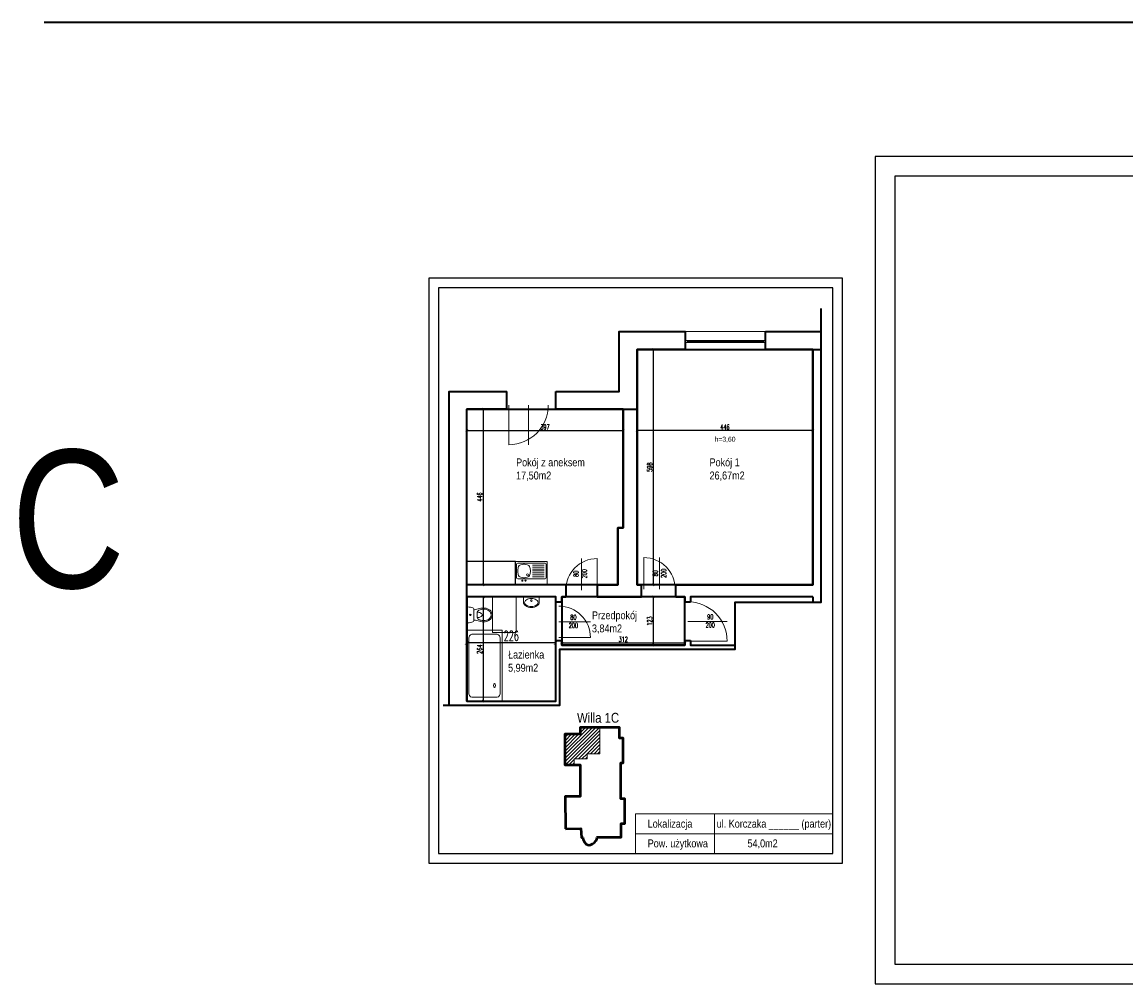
# Model space of a CAD drawing. Extents: x 33706 to 249013, y -74890 to 17912.
# Tile 8 of 175: x 55752 to 58553, y -12898 to -10457. Entities that reach past the tile are written whole.
import ezdxf
from ezdxf.lldxf.tags import DXFTag

# ---------------------------------------------------------------- set-up
doc = ezdxf.new("R2010")
doc.units = 0
doc.header["$MEASUREMENT"] = 0
for name, color, linetype, lineweight in [('_konstrukcja', 96, 'Continuous', 20), ('_stolarka', 1, 'Continuous', 13), ('A-ARM', 1, 'Continuous', 15), ('RAMKA', 13, 'Continuous', 25), ('wymiar', 3, 'Continuous', 13), ('ściany', 1, 'Continuous', 30)]:
    doc.layers.add(name, color=color, linetype=linetype, lineweight=lineweight)
doc.layers.add('Budynki', color=7, linetype='Continuous', lineweight=0, true_color=0x0a0909)
doc.styles.add('Arial narrow', font='ARIALN.TTF')
doc.styles.add('SIMPLEX', font='SIMPLEX.shx', dxfattribs={"width": 0.6})
doc.styles.get("Standard").update_dxf_attribs({"font": 'ARIALN.TTF'})
tags = doc.linetypes.add('HIDDEN', pattern=[0.375, 0.25, -0.125]).pattern_tags.tags
tags[6:7] = [DXFTag(74, 4), DXFTag(75, 0), DXFTag(340, '0'), DXFTag(46, 1.0), DXFTag(50, 0.0), DXFTag(44, 0.0), DXFTag(45, 0.0)]
tags[4:5] = [DXFTag(74, 4), DXFTag(75, 0), DXFTag(340, '0'), DXFTag(46, 1.0), DXFTag(50, 0.0), DXFTag(44, 0.0), DXFTag(45, 0.0)]
doc.dimstyles.new('1-100 cm', dxfattribs={"dimtxt": 25, "dimasz": 10, "dimexe": 10, "dimexo": 25, "dimgap": 5, "dimtad": 1, "dimdec": 0, "dimdsep": 46, "dimtxsty": 'SIMPLEX', "dimblk": 'ARCHTICK', "dimcen": 0, "dimadec": 1, "dimazin": 0, "dimtfac": 0.028571, "dimtdec": 1, "dimtix": 1, "dimtmove": 1, "dimatfit": 2, "dimldrblk": 'DOT', "dimfxl": 30, "dimfxlon": 1, "dimtolj": 1, "dimlwe": -1, "dimarcsym": 0})
doc.dimstyles.new('1-50 cm', dxfattribs={"dimscale": 0.5, "dimtxt": 25, "dimasz": 10, "dimexe": 10, "dimexo": 25, "dimgap": 5, "dimtad": 1, "dimdec": 0, "dimdsep": 46, "dimtxsty": 'SIMPLEX', "dimblk": 'OBLIQUE', "dimcen": 0, "dimadec": 1, "dimazin": 0, "dimtfac": 0.028571, "dimtdec": 1, "dimtix": 1, "dimtmove": 1, "dimatfit": 2, "dimldrblk": 'DOT', "dimfxl": 30, "dimfxlon": 1, "dimtolj": 1, "dimlwe": -1, "dimarcsym": 0})

# ---------------------------------------------------------------- blocks, each defined once
blk = doc.blocks.new('_OBLIQUE')
at = {"color": 0, "linetype": 'ByBlock', "lineweight": -2}
for p, q in [((-0.5, -0.5), (0.5, 0.5)), ((0, 0), (0, 0))]:
    blk.add_line(p, q, dxfattribs=at)
blk = doc.blocks.new('*D10394')
at = {"layer": 'DEFPOINTS', "color": 0, "lineweight": 35, "ltscale": 50}
for p in [(56882.8, -11916.9), (56880.3, -12181), (56921.5, -12181)]:
    blk.add_point(p, dxfattribs=at)
at = {"layer": 'wymiar', "color": 0, "ltscale": 50}
for p, q in [((56906.5, -11916.9), (56926.5, -11916.9)), ((56906.5, -12181), (56926.5, -12181))]:
    blk.add_line(p, q, dxfattribs=at)
at = {"layer": 'wymiar', "color": 0, "lineweight": -2, "ltscale": 50}
blk.add_line((56921.5, -11916.9), (56921.5, -12181), dxfattribs=at)
at = {"layer": 'wymiar', "color": 0, "lineweight": -2, "ltscale": 50, "xscale": 5, "yscale": 5, "zscale": 5}
for p, rotation in [((56921.5, -11916.9), 90), ((56921.5, -12181), 270)]:
    blk.add_blockref('_OBLIQUE', p, dxfattribs=dict(at, rotation=rotation))
at = {"layer": 'wymiar', "color": 0, "lineweight": 18, "ltscale": 50, "insert": (56912.7, -12048.9), "char_height": 12.5, "attachment_point": 5, "rotation": 90, "style": 'SIMPLEX'}
blk.add_mtext('\\A1;264', dxfattribs=at)
blk = doc.blocks.new('_Dot')
at = {"color": 0, "lineweight": -2}
blk.add_line((-0.5, 0), (-1, 0), dxfattribs=at)
at = {"color": 0, "const_width": 0.5}
blk.add_lwpolyline([(-0.25, 0, 1), (0.25, 0, 1)], format="xyb", close=True, dxfattribs=at)
blk = doc.blocks.new('_arm_brodzik prost 90')
at = {"layer": 'A-ARM', "color": 0}
for p, q in [((0, 90), (90, 90)), ((0, 0), (0, 90)), ((12.5, 85), (77.5, 85)), ((90, 90), (90, 0)), ((5, 12.5), (5, 77.5)), ((85, 77.5), (85, 12.5)), ((90, 0), (0, 0)), ((77.5, 5), (12.5, 5))]:
    blk.add_line(p, q, dxfattribs=at)
blk.add_circle((20, 20), 2.5, dxfattribs=at)
for centre, start, end in [((12.5, 77.5), 90, 180), ((77.5, 77.5), 0, 90), ((12.5, 12.5), 180, 270), ((77.5, 12.5), 270, 0)]:
    blk.add_arc(centre, 7.5, start, end, dxfattribs=at)
blk = doc.blocks.new('wc')
at = {"layer": 'A-ARM', "color": 0}
for p, q in [((-16.7, 35.7), (-13.5, 21.9)), ((-13.8, 36.4), (-13.2, 33.7)), ((13.8, 36.4), (13.2, 33.7)), ((16.7, 35.7), (13.5, 21.9)), ((17.1, 0), (-17.1, 0)), ((-15, 17.5), (15, 17.5)), ((3.4, 26), (-3.4, 26))]:
    blk.add_line(p, q, dxfattribs=at)
at = {"layer": 'A-ARM', "color": 0, "linetype": 'HIDDEN', "lineweight": 13, "ltscale": 50}
blk.add_lwpolyline([(45, 65), (45, 125), (-45, 125), (-45, 65)], close=True, dxfattribs=at)
at = {"layer": 'A-ARM', "color": 0}
for points in [[(17.5, 42.5, 0.072039), (16.3, 50.8, 0.083339), (12.9, 57.8, 0.106661), (7.1, 63.1, 0.132138), (0, 65, 0.132138), (-7.1, 63.1, 0.106661), (-12.9, 57.8, 0.083339), (-16.3, 50.8, 0.072039), (-17.5, 42.5, 0.05824), (-16.7, 35.7, 0.083339)], [(14.5, 42.5, 0.072039), (13.4, 50, 0.083339), (10.5, 56, 0.106661), (5.6, 60.5, 0.132138), (0, 62, 0.132138), (-5.6, 60.5, 0.106661), (-10.5, 56, 0.083339), (-13.4, 50, 0.072039), (-14.5, 42.5, 0.05824), (-13.8, 36.4, 0.05824)], [(6.8, 26.6, 0.047502), (6.3, 31.2, 0.067446), (4.8, 35.2, 0.105232), (2.3, 38.2, 0.168531), (0, 39, 0.168531), (-2.3, 38.2, 0.105232), (-4.8, 35.2, 0.067446), (-6.3, 31.2, 0.047502), (-6.8, 26.6, 0.053598)], [(13.8, 36.4, 0.05824), (14.5, 42.5, 0.05824)], [(16.7, 35.7, 0.05824), (17.5, 42.5, 0.072039)]]:
    blk.add_lwpolyline(points, format="xyb", dxfattribs=at)
at = {"layer": 'A-ARM', "color": 0, "linetype": 'HIDDEN', "lineweight": 13, "ltscale": 50}
for points in [[(-45, 0), (-45, 2.5)], [(-42.5, 0), (-45, 0)], [(45, 0), (42.5, 0)], [(45, 0), (45, 2.5)]]:
    blk.add_lwpolyline(points, dxfattribs=at)
at = {"layer": 'A-ARM', "color": 0}
blk.add_circle((0, 8.8), 1.96, dxfattribs=at)
for centre, radius, start, end in [((-3.4, 36), 10, 193.0047, 270), ((3.4, 36), 10, 270, 346.9953), ((16.9, 2.7), 37, 159.6583, 179.4624), ((-17.1, 3), 3, 179.4624, 270), ((-15, 14.5), 3, 90, 159.6583), ((-33, 17.4), 20, 0.3283, 13.0047), ((33, 17.4), 20, 166.9953, 179.6717), ((15, 14.5), 3, 20.3417, 90), ((17.1, 3), 3, 270, 0.5376), ((-16.9, 2.7), 37, 0.5376, 20.3417)]:
    blk.add_arc(centre, radius, start, end, dxfattribs=at)
blk = doc.blocks.new('*D10378')
at = {"layer": 'DEFPOINTS', "color": 0, "lineweight": 35, "ltscale": 50}
for p in [(56880.3, -11440), (57277.3, -11440), (57277.3, -11494)]:
    blk.add_point(p, dxfattribs=at)
at = {"layer": 'wymiar', "color": 0, "ltscale": 50}
for p, q in [((56880.3, -11479), (56880.3, -11499)), ((57277.3, -11479), (57277.3, -11499))]:
    blk.add_line(p, q, dxfattribs=at)
at = {"layer": 'wymiar', "color": 0, "lineweight": -2, "ltscale": 50}
blk.add_line((56880.3, -11494), (57277.3, -11494), dxfattribs=at)
at = {"layer": 'wymiar', "color": 0, "lineweight": -2, "ltscale": 50, "xscale": 5, "yscale": 5, "zscale": 5, "rotation": 180}
blk.add_blockref('_OBLIQUE', (56880.3, -11494), dxfattribs=at)
at = {"layer": 'wymiar', "color": 0, "lineweight": -2, "ltscale": 50, "xscale": 5, "yscale": 5, "zscale": 5}
blk.add_blockref('_OBLIQUE', (57277.3, -11494), dxfattribs=at)
at = {"layer": 'wymiar', "color": 0, "lineweight": 18, "ltscale": 50, "insert": (57078.8, -11485.3), "char_height": 12.5, "attachment_point": 5, "style": 'SIMPLEX'}
blk.add_mtext('\\A1;397', dxfattribs=at)
blk = doc.blocks.new('_ArchTick')
at = {"color": 0, "linetype": 'ByBlock', "const_width": 0.15}
blk.add_lwpolyline([(-0.5, -0.5), (0.5, 0.5)], dxfattribs=at)
blk = doc.blocks.new('*D10379')
at = {"layer": 'DEFPOINTS', "color": 0, "lineweight": 35, "ltscale": 50}
for p in [(56880.3, -11916.9), (57106.3, -11916), (56880.3, -12032.5)]:
    blk.add_point(p, dxfattribs=at)
at = {"layer": 'wymiar', "color": 0, "ltscale": 50}
for p, q in [((56880.3, -12002.5), (56880.3, -12042.5)), ((57106.3, -12002.5), (57106.3, -12042.5))]:
    blk.add_line(p, q, dxfattribs=at)
at = {"layer": 'wymiar', "color": 0, "lineweight": -2, "ltscale": 50}
blk.add_line((57106.3, -12032.5), (56880.3, -12032.5), dxfattribs=at)
at = {"layer": 'wymiar', "color": 0, "lineweight": -2, "ltscale": 50, "xscale": 10, "yscale": 10, "zscale": 10, "rotation": 180}
blk.add_blockref('_ArchTick', (56880.3, -12032.5), dxfattribs=at)
at = {"layer": 'wymiar', "color": 0, "lineweight": -2, "ltscale": 50, "xscale": 10, "yscale": 10, "zscale": 10}
blk.add_blockref('_ArchTick', (57106.3, -12032.5), dxfattribs=at)
at = {"layer": 'wymiar', "color": 0, "lineweight": 18, "ltscale": 50, "insert": (56993.3, -12015), "char_height": 25, "attachment_point": 5, "style": 'SIMPLEX'}
blk.add_mtext('\\A1;226', dxfattribs=at)
blk = doc.blocks.new('dr100_uniwersalne')
at = {"layer": '_stolarka', "color": 0, "linetype": 'ByBlock', "ltscale": 50}
blk.add_line((50, 0), (50, 100), dxfattribs=at)
blk.add_lwpolyline([(0, 0), (0, 100)], dxfattribs=at)
blk.add_arc((0, 0), 100, 0, 90, dxfattribs=at)
blk = doc.blocks.new('_arm_zlewozmywak 1-kom')
at = {"layer": 'A-ARM'}
for p, q in [((80, 60), (0, 60)), ((0, 60), (0, 0)), ((80, 0), (80, 60)), ((2.5, 41.5), (2.5, 7.5)), ((6.6, 34), (5.2, 25.8)), ((74.5, 44.5), (5.5, 44.5)), ((19.8, 41.7), (13, 40.5)), ((29.5, 40.5), (22.7, 41.7)), ((37.3, 25.8), (35.9, 34)), ((36.2, 32.6), (36.2, 32.6)), ((72.5, 39.5), (42.5, 39.5)), ((72.5, 34.5), (42.5, 34.5)), ((72.5, 29.5), (42.5, 29.5)), ((77.5, 41.5), (77.5, 7.5)), ((0, 0), (80, 0)), ((5.2, 23.2), (6.6, 15)), ((74.5, 4.5), (5.5, 4.5)), ((13, 8.5), (19.8, 7.3)), ((22.7, 7.3), (29.5, 8.5)), ((35.9, 15), (37.3, 23.2)), ((72.5, 24.5), (42.5, 24.5)), ((42.5, 19.5), (72.5, 19.5)), ((42.5, 14.5), (72.5, 14.5)), ((42.5, 9.5), (72.5, 9.5))]:
    blk.add_line(p, q, dxfattribs=at)
for centre, radius in [((17, 49), 1.5), ((25, 49), 1.5), ((30, 34.5), 2.5)]:
    blk.add_circle(centre, radius, dxfattribs=at)
for centre, radius, start, end in [((5.5, 41.5), 3, 90, 180), ((14.5, 32.6), 8, 100.3048, 170.5377), ((21.2, 33.9), 8, 79.6952, 100.3048), ((28, 32.6), 8, 9.4623, 79.6952), ((28.3, 31.2), 8, 9.4601, 9.4623), ((74.5, 41.5), 3, 0, 90), ((5.5, 7.5), 3, 180, 270), ((13.1, 24.5), 8, 170.5377, 189.4623), ((14.5, 16.4), 8, 189.4623, 259.6952), ((21.2, 15.1), 8, 259.6952, 280.3048), ((28, 16.4), 8, 280.3048, 350.5377), ((29.4, 24.5), 8, 350.5377, 9.4623), ((74.5, 7.5), 3, 270, 0)]:
    blk.add_arc(centre, radius, start, end, dxfattribs=at)
blk = doc.blocks.new('_arm_umywalka')
at = {"layer": 'A-ARM', "color": 0}
for p, q in [((-20, 13.5), (-20, 0)), ((-20, 0), (20, 0)), ((20, 0), (20, 13.5))]:
    blk.add_line(p, q, dxfattribs=at)
blk.add_lwpolyline([(20, 13.5, 0.138474), (18.6, 18.4, 0.107069), (14.1, 23, 0.080452), (8, 25.9, 0.068264), (0, 27, 0.068264), (-8, 25.9, 0.080452), (-14.1, 23, 0.107069), (-18.6, 18.4, 0.138474), (-20, 13.5, 0.138474)], format="xyb", dxfattribs=at)
blk.add_lwpolyline([(-17, 14.5, 0.138474), (-16.1, 11.2, 0.107069), (-12.5, 7.4, 0.080452), (-7.1, 5, 0.068264), (0, 4, 0.068264), (7.1, 5, 0.080452), (12.5, 7.4, 0.107069), (16.1, 11.2, 0.138474), (17, 14.5, 0.138474), (16.1, 17.8, 0.107069), (12.5, 21.6, 0.080452), (7.1, 24, 0.068264), (0, 25, 0.068264), (-7.1, 24, 0.080452), (-12.5, 21.6, 0.107069), (-16.1, 17.8, 0.138474)], format="xyb", close=True, dxfattribs=at)
blk.add_circle((0, 9.5), 2, dxfattribs=at)
blk = doc.blocks.new('*D10380')
at = {"layer": 'DEFPOINTS', "color": 0, "lineweight": 35, "ltscale": 50}
for p in [(57312.3, -11288), (57758.3, -11288), (57312.3, -11494)]:
    blk.add_point(p, dxfattribs=at)
at = {"layer": 'wymiar', "color": 0, "ltscale": 50}
for p, q in [((57312.3, -11479), (57312.3, -11499)), ((57758.3, -11479), (57758.3, -11499))]:
    blk.add_line(p, q, dxfattribs=at)
at = {"layer": 'wymiar', "color": 0, "lineweight": -2, "ltscale": 50}
blk.add_line((57758.3, -11494), (57312.3, -11494), dxfattribs=at)
at = {"layer": 'wymiar', "color": 0, "lineweight": -2, "ltscale": 50, "xscale": 5, "yscale": 5, "zscale": 5, "rotation": 180}
blk.add_blockref('_OBLIQUE', (57312.3, -11494), dxfattribs=at)
at = {"layer": 'wymiar', "color": 0, "lineweight": -2, "ltscale": 50, "xscale": 5, "yscale": 5, "zscale": 5}
blk.add_blockref('_OBLIQUE', (57758.3, -11494), dxfattribs=at)
at = {"layer": 'wymiar', "color": 0, "lineweight": 18, "ltscale": 50, "insert": (57535.3, -11485.3), "char_height": 12.5, "attachment_point": 5, "style": 'SIMPLEX'}
blk.add_mtext('\\A1;446', dxfattribs=at)
blk = doc.blocks.new('*D10381')
at = {"layer": 'DEFPOINTS', "color": 0, "lineweight": 35, "ltscale": 50}
for p in [(57312.3, -11288), (57312.3, -11886), (57353.1, -11886)]:
    blk.add_point(p, dxfattribs=at)
at = {"layer": 'wymiar', "color": 0, "ltscale": 50}
for p, q in [((57338.1, -11288), (57358.1, -11288)), ((57338.1, -11886), (57358.1, -11886))]:
    blk.add_line(p, q, dxfattribs=at)
at = {"layer": 'wymiar', "color": 0, "lineweight": -2, "ltscale": 50}
blk.add_line((57353.1, -11288), (57353.1, -11886), dxfattribs=at)
at = {"layer": 'wymiar', "color": 0, "lineweight": -2, "ltscale": 50, "xscale": 5, "yscale": 5, "zscale": 5}
for p, rotation in [((57353.1, -11288), 90), ((57353.1, -11886), 270)]:
    blk.add_blockref('_OBLIQUE', p, dxfattribs=dict(at, rotation=rotation))
at = {"layer": 'wymiar', "color": 0, "lineweight": 18, "ltscale": 50, "insert": (57344.4, -11587), "char_height": 12.5, "attachment_point": 5, "rotation": 90, "style": 'SIMPLEX'}
blk.add_mtext('\\A1;598', dxfattribs=at)
blk = doc.blocks.new('*D10382')
at = {"layer": 'DEFPOINTS', "color": 0, "lineweight": 35, "ltscale": 50}
for p in [(57433.3, -11916), (57353.1, -12039), (57433.3, -12039)]:
    blk.add_point(p, dxfattribs=at)
at = {"layer": 'wymiar', "color": 0, "ltscale": 50}
for p, q in [((57368.1, -11916), (57348.1, -11916)), ((57368.1, -12039), (57348.1, -12039))]:
    blk.add_line(p, q, dxfattribs=at)
at = {"layer": 'wymiar', "color": 0, "lineweight": -2, "ltscale": 50}
blk.add_line((57353.1, -11916), (57353.1, -12039), dxfattribs=at)
at = {"layer": 'wymiar', "color": 0, "lineweight": -2, "ltscale": 50, "xscale": 5, "yscale": 5, "zscale": 5}
for p, rotation in [((57353.1, -11916), 90), ((57353.1, -12039), 270)]:
    blk.add_blockref('_OBLIQUE', p, dxfattribs=dict(at, rotation=rotation))
at = {"layer": 'wymiar', "color": 0, "lineweight": 18, "ltscale": 50, "insert": (57344.4, -11977.5), "char_height": 12.5, "attachment_point": 5, "rotation": 90, "style": 'SIMPLEX'}
blk.add_mtext('\\A1;123', dxfattribs=at)
blk = doc.blocks.new('*D10389')
at = {"layer": 'DEFPOINTS', "color": 0, "lineweight": 35, "ltscale": 50}
for p in [(57121.3, -12039), (57433.3, -12032.5), (57433.3, -12039)]:
    blk.add_point(p, dxfattribs=at)
at = {"layer": 'wymiar', "color": 0, "ltscale": 50}
for p, q in [((57121.3, -12032.5), (57121.3, -12027.5)), ((57433.3, -12032.5), (57433.3, -12027.5))]:
    blk.add_line(p, q, dxfattribs=at)
at = {"layer": 'wymiar', "color": 0, "lineweight": -2, "ltscale": 50}
blk.add_line((57121.3, -12032.5), (57433.3, -12032.5), dxfattribs=at)
at = {"layer": 'wymiar', "color": 0, "lineweight": -2, "ltscale": 50, "xscale": 5, "yscale": 5, "zscale": 5, "rotation": 180}
blk.add_blockref('_OBLIQUE', (57121.3, -12032.5), dxfattribs=at)
at = {"layer": 'wymiar', "color": 0, "lineweight": -2, "ltscale": 50, "xscale": 5, "yscale": 5, "zscale": 5}
blk.add_blockref('_OBLIQUE', (57433.3, -12032.5), dxfattribs=at)
at = {"layer": 'wymiar', "color": 0, "lineweight": 18, "ltscale": 50, "insert": (57277.3, -12023.8), "char_height": 12.5, "attachment_point": 5, "style": 'SIMPLEX'}
blk.add_mtext('\\A1;312', dxfattribs=at)
blk = doc.blocks.new('*D10393')
at = {"layer": 'DEFPOINTS', "color": 0, "lineweight": 35, "ltscale": 50}
for p in [(56880.3, -11440), (56880.3, -11886), (56921.5, -11886)]:
    blk.add_point(p, dxfattribs=at)
at = {"layer": 'wymiar', "color": 0, "ltscale": 50}
for p, q in [((56906.5, -11440), (56926.5, -11440)), ((56906.5, -11886), (56926.5, -11886))]:
    blk.add_line(p, q, dxfattribs=at)
at = {"layer": 'wymiar', "color": 0, "lineweight": -2, "ltscale": 50}
blk.add_line((56921.5, -11440), (56921.5, -11886), dxfattribs=at)
at = {"layer": 'wymiar', "color": 0, "lineweight": -2, "ltscale": 50, "xscale": 5, "yscale": 5, "zscale": 5}
for p, rotation in [((56921.5, -11440), 90), ((56921.5, -11886), 270)]:
    blk.add_blockref('_OBLIQUE', p, dxfattribs=dict(at, rotation=rotation))
at = {"layer": 'wymiar', "color": 0, "lineweight": 18, "ltscale": 50, "insert": (56912.7, -11663), "char_height": 12.5, "attachment_point": 5, "rotation": 90, "style": 'SIMPLEX'}
blk.add_mtext('\\A1;446', dxfattribs=at)
blk = doc.blocks.new('Metryka')
at = {"lineweight": 18, "ltscale": 50}
for points in [[(0, -50), (200, -50), (200, 0), (0, 0)], [(200, -50), (500, -50), (500, 0), (200, 0)], [(0, -100), (200, -100), (200, -50), (0, -50)], [(200, -100), (500, -100), (500, -50), (200, -50)]]:
    blk.add_lwpolyline(points, close=True, dxfattribs=at)
at = {"lineweight": 25, "ltscale": 50, "style": 'Arial narrow'}
for s, p in [('Lokalizacja', (30.7, -34.6)), ('Pow. użytkowa', (30.7, -84.6))]:
    blk.add_text(s, height=20, dxfattribs=at).set_placement(p)

msp = doc.modelspace()

# ---------------------------------------------------------------- hatches: boundary and pattern name
at = {"layer": 'ściany', "lineweight": 18, "ltscale": 50}
h = msp.add_hatch(dxfattribs=at)
h.set_pattern_fill('ANSI31', color=256, scale=50, angle=360, style=0)
h.set_pattern_definition([(45, (66951.66, 49901.6863), (-4.4194174, 4.4194174), [])])
h.paths.add_polyline_path([(57129.1, -12264.9), (57129.2, -12342.6), (57153.1, -12342.5), (57153.1, -12327.1), (57185.5, -12327.1), (57185.5, -12314.1), (57217.8, -12314.1), (57217.8, -12247.4), (57167.7, -12247.5), (57167.7, -12264.9)])

# ---------------------------------------------------------------- linework, layer by layer
at = {"layer": '_konstrukcja', "color": 2, "lineweight": 35, "ltscale": 50}
msp.add_line((55807.7, -10457.4), (64324.8, -10457.4), dxfattribs=at)
at = {"layer": '_konstrukcja', "lineweight": 35, "ltscale": 50}
for p, q in [((57435.3, -11288), (57435.3, -11243)), ((57638.3, -11288), (57638.3, -11243)), ((56982.3, -11440), (56982.3, -11395)), ((57106.3, -11440), (57106.3, -11395)), ((56880.3, -11886), (56880.3, -11440)), ((57131.3, -11886), (56880.3, -11886)), ((57131.3, -11886), (57131.3, -11916)), ((57263.3, -11886), (57211.3, -11886)), ((57211.3, -11886), (57211.3, -11916)), ((57323.3, -11916), (57323.3, -11886)), ((57410.3, -11916), (57410.3, -11886)), ((57106.3, -11928.5), (57121.3, -11928.5)), ((57433.3, -11928.5), (57448.3, -11928.5)), ((57758.3, -11916), (57758.3, -11929.7)), ((57106.3, -12026.5), (57121.3, -12026.5)), ((57433.3, -12026.5), (57448.3, -12026.5))]:
    msp.add_line(p, q, dxfattribs=at)
at = {"layer": '_konstrukcja', "color": 5, "linetype": 'HIDDEN', "lineweight": 35, "ltscale": 200}
msp.add_lwpolyline([(56820.6, -12191), (57116.3, -12191), (57116.3, -12049), (57561.1, -12049), (57561.1, -11929.7), (57779.8, -11929.7), (57779.8, -11184.3)], dxfattribs=at)
at = {"layer": '_konstrukcja', "lineweight": 35, "ltscale": 50}
for points in [[(57106.3, -11395), (57267.3, -11395), (57267.3, -11243), (57435.3, -11243)], [(57638.3, -11243), (57779.8, -11243)], [(57106.3, -11440), (57312.3, -11440), (57312.3, -11288), (57435.3, -11288)], [(57435.3, -11288), (57312.3, -11288), (57312.3, -11886), (57323.3, -11886)], [(57758.3, -11366), (57758.3, -11288), (57638.3, -11288)], [(57638.3, -11288), (57779.8, -11288)], [(57758.3, -11645), (57758.3, -11366)], [(56835.3, -12191), (56835.3, -11395), (56982.3, -11395)], [(56880.3, -12181), (56880.3, -11440), (56982.3, -11440)], [(56982.3, -11440), (56880.3, -11440), (56880.3, -11440)], [(57263.3, -11886), (57263.3, -11741), (57277.3, -11741), (57277.3, -11440), (57106.3, -11440)], [(57590.3, -11886), (57758.3, -11886), (57758.3, -11645)], [(57211.3, -11886), (57263.3, -11886)], [(57410.3, -11886), (57590.3, -11886)], [(57106.3, -11928.5), (57106.3, -11916), (56880.3, -11916), (56880.3, -12181), (57106.3, -12181), (57106.3, -12026.5)], [(57121.3, -11928.5), (57121.3, -11916), (57131.3, -11916)], [(57211.3, -11916), (57323.3, -11916)], [(57410.3, -11916), (57433.3, -11916), (57433.3, -11928.5)], [(57758.3, -11916), (57448.3, -11916), (57448.3, -11928.5)], [(57433.3, -12026.5), (57433.3, -12039), (57121.3, -12039), (57121.3, -12026.5)], [(57448.3, -12026.5), (57448.3, -12039), (57561.1, -12039)]]:
    msp.add_lwpolyline(points, dxfattribs=at)
at = {"layer": '_konstrukcja', "lineweight": 20, "ltscale": 50}
msp.add_lwpolyline([(57638.3, -11288), (57435.3, -11288), (57435.3, -11243), (57638.3, -11243)], close=True, dxfattribs=at)
at = {"layer": '_stolarka', "lineweight": 18}
msp.add_lwpolyline([(57435.3, -11265.5), (57638.3, -11265.5), (57638.3, -11270.5), (57435.3, -11270.5), (57435.3, -11265.5), (57440.3, -11265.5), (57440.3, -11270.5), (57638.3, -11270.5), (57633.3, -11270.5), (57633.3, -11265.5), (57633.3, -11268), (57440.3, -11268)], dxfattribs=at)
at = {"layer": 'A-ARM', "lineweight": 25, "ltscale": 50}
msp.add_lwpolyline([(57004.3, -11886), (57004.3, -11826), (56880.3, -11826), (56880.3, -11886)], close=True, dxfattribs=at)
at = {"layer": 'Budynki', "color": 18, "linetype": 'Continuous', "lineweight": 50, "flags": 128}
msp.add_lwpolyline([(57130.4, -12504.5), (57169.5, -12504.4), (57171.1, -12526.9), (57174.4, -12527), (57175.4, -12531.8), (57178.8, -12538.5), (57183.6, -12543.7), (57189.8, -12546.2), (57194.5, -12545.5), (57199.4, -12543.1), (57204, -12539.5), (57207.7, -12535.5), (57210.1, -12530.7), (57210.7, -12525.9), (57271.8, -12525.8), (57271.7, -12490.9), (57281.1, -12490.9), (57280.9, -12428.6), (57271.4, -12428.6), (57271.2, -12337.5), (57277.3, -12337.5), (57277.2, -12275.1), (57267.9, -12275.1), (57267.9, -12247.3), (57167.7, -12247.5), (57167.7, -12264.9), (57129.1, -12264.9), (57129.2, -12342.6), (57167.6, -12342.5), (57167.7, -12423.2), (57130.3, -12423.2), (57130.4, -12504.5)], close=True, dxfattribs=at)
at = {"layer": 'DEFPOINTS', "lineweight": 35, "ltscale": 50}
for points in [[(57312.3, -11288), (57758.3, -11288), (57758.3, -11886), (57312.3, -11886)], [(56880.3, -11440), (57277.3, -11440), (57277.3, -11741), (57263.3, -11741), (57263.3, -11886), (56880.3, -11886)], [(57106.3, -11916), (56880.3, -11916), (56880.3, -12181), (57106.3, -12181)], [(57121.3, -12039), (57433.3, -12039), (57433.3, -11916), (57121.3, -11916)]]:
    msp.add_lwpolyline(points, close=True, dxfattribs=at)
at = {"layer": 'RAMKA', "lineweight": 25, "ltscale": 50}
for points in [[(60886.1, -10798.5), (57916.1, -10798.5), (57916.1, -12898.5), (60886.1, -12898.5)], [(60836.1, -10848.5), (57966.1, -10848.5), (57966.1, -12848.5), (60836.1, -12848.5)]]:
    msp.add_lwpolyline(points, close=True, dxfattribs=at)
at = {"layer": 'ściany', "lineweight": 18, "ltscale": 50}
msp.add_line((57217.8, -12314.1), (57217.8, -12247.4), dxfattribs=at)
msp.add_lwpolyline([(57153.1, -12342.5), (57153.1, -12327.1), (57185.5, -12327.1), (57185.5, -12314.1), (57217.8, -12314.1)], dxfattribs=at)

# ---------------------------------------------------------------- block references
at = {"layer": '_stolarka', "lineweight": 35, "xscale": -1}
for p, rotation in [((56986.9, -11430), 180.0000000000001), ((57440.8, -12028.5), 270.0000000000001)]:
    msp.add_blockref('dr100_uniwersalne', p, dxfattribs=dict(at, rotation=rotation))
at = {"layer": '_stolarka', "lineweight": 35, "yscale": 0.8}
for p, xscale in [((57329.2, -11896.4), 0.8), ((57211.3, -11898.9), -0.8)]:
    msp.add_blockref('dr100_uniwersalne', p, dxfattribs=dict(at, xscale=xscale))
at = {"layer": '_stolarka', "lineweight": 35, "xscale": -0.8, "yscale": 0.8, "rotation": 270.0000000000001}
msp.add_blockref('dr100_uniwersalne', (57114.1, -12019.6), dxfattribs=at)
at = {"layer": 'A-ARM'}
for name, p, xscale, rotation in [('_arm_zlewozmywak 1-kom', (57004.3, -11826), -1, 179.9999999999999), ('_arm_umywalka', (57044.1, -11916), -1, 179.9999999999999), ('_arm_brodzik prost 90', (56970.3, -12181), 2, 89.99999999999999)]:
    msp.add_blockref(name, p, dxfattribs=dict(at, xscale=xscale, rotation=rotation))
at = {"layer": 'A-ARM', "rotation": 270}
msp.add_blockref('wc', (56880.3, -11961.9), dxfattribs=at)
at = {"layer": 'RAMKA', "lineweight": 25, "ltscale": 50}
msp.add_blockref('Metryka', (57308.6, -12467.2), dxfattribs=at)

# ---------------------------------------------------------------- texts
at = {"layer": '_konstrukcja', "color": 2, "lineweight": 35, "ltscale": 50, "style": 'Arial narrow'}
msp.add_text('C', height=350, dxfattribs=at).set_placement((55724.3, -11893.5))
at = {"layer": '_stolarka', "lineweight": 25, "ltscale": 50, "char_height": 12.5, "attachment_point": 5, "rotation": 90, "style": 'SIMPLEX'}
for insert in [(57168, -11857.6), (57369.2, -11856.4)]:
    msp.add_mtext('{\\A1;80\\P200}', dxfattribs=dict(at, insert=insert))
at = {"layer": '_stolarka', "lineweight": 25, "ltscale": 50, "char_height": 12.5, "attachment_point": 5, "style": 'SIMPLEX'}
for s, insert in [('{\\A1;80\\P200}', (57150.8, -11978.3)), ('{\\A1;90\\P200}', (57498, -11977.2))]:
    msp.add_mtext(s, dxfattribs=dict(at, insert=insert))
at = {"layer": 'A-ARM', "lineweight": 25, "ltscale": 50, "style": 'Arial narrow'}
msp.add_text('Willa 1C', height=25, dxfattribs=at).set_placement((57160.1, -12235.5))
at = {"layer": 'A-ARM', "lineweight": 25, "ltscale": 50, "char_height": 20, "width": 184.332, "attachment_point": 1, "style": 'Arial narrow'}
for s, insert in [('Pokój z aneksem\\P17,50m2', (57005.4, -11564.8)), ('Pokój 1\\P26,67m2', (57496.2, -11564.8)), ('Przedpokój\\P3,84m2', (57197.8, -11952.9)), ('Łazienka\\P5,99m2', (56985.1, -12052.7))]:
    msp.add_mtext(s, dxfattribs=dict(at, insert=insert))
at = {"layer": 'RAMKA', "lineweight": 25, "ltscale": 50, "style": 'Arial narrow'}
for s, p in [('ul. Korczaka ______ (parter)', (57514.3, -12501.8)), ('54,0m2', (57592.6, -12551.8))]:
    msp.add_text(s, height=20, dxfattribs=at).set_placement(p)

# ---------------------------------------------------------------- dimensions: what is measured, and where the dimension line sits
at = {"layer": 'wymiar', "lineweight": 18, "ltscale": 50}
for base, p1, p2, picture, middle in [((57353.1, -11886), (57312.3, -11288), (57312.3, -11886), '*D10381', (57344.4, -11587)), ((56921.5, -11886), (56880.3, -11440), (56880.3, -11886), '*D10393', (56912.7, -11663)), ((56921.5, -12181), (56882.8, -11916.9), (56880.3, -12181), '*D10394', (56912.7, -12048.9)), ((57353.1, -12039), (57433.3, -11916), (57433.3, -12039), '*D10382', (57344.4, -11977.5))]:
    dim = msp.add_linear_dim(base=base, p1=p1, p2=p2, angle=90, dimstyle='1-50 cm', dxfattribs=at)
    dim.commit()
    dim.dimension.update_dxf_attribs({"geometry": picture, "text_midpoint": middle})
for base, p1, p2, dimstyle, picture, middle in [((57312.3, -11494), (57758.3, -11288), (57312.3, -11288), '1-50 cm', '*D10380', (57535.3, -11485.3)), ((57277.3, -11494), (56880.3, -11440), (57277.3, -11440), '1-50 cm', '*D10378', (57078.8, -11485.3)), ((56880.3, -12032.5), (57106.3, -11916), (56880.3, -11916.9), '1-100 cm', '*D10379', (56993.3, -12015)), ((57433.3, -12032.5), (57121.3, -12039), (57433.3, -12039), '1-50 cm', '*D10389', (57277.3, -12023.8))]:
    dim = msp.add_linear_dim(base=base, p1=p1, p2=p2, dimstyle=dimstyle, dxfattribs=at)
    dim.commit()
    dim.dimension.update_dxf_attribs({"geometry": picture, "text_midpoint": middle})

# ---------------------------------------------------------------- next in the draw order: texts
at = {"layer": 'A-ARM', "lineweight": 25, "ltscale": 50, "insert": (57509.1, -11509.8), "char_height": 12.5, "attachment_point": 1, "bg_fill": 2}
msp.add_mtext('\\pxql;h=3,60', dxfattribs=at)

# ---------------------------------------------------------------- next in the draw order: linework, layer by layer
at = {"layer": 'RAMKA', "lineweight": 25, "ltscale": 50}
for points in [[(57833.6, -12592.2), (57833.6, -11107.2), (56783.6, -11107.2), (56783.6, -12592.2)], [(57808.6, -12567.2), (57808.6, -11132.2), (56808.6, -11132.2), (56808.6, -12567.2)]]:
    msp.add_lwpolyline(points, close=True, dxfattribs=at)

doc.saveas('drawing.dxf')
